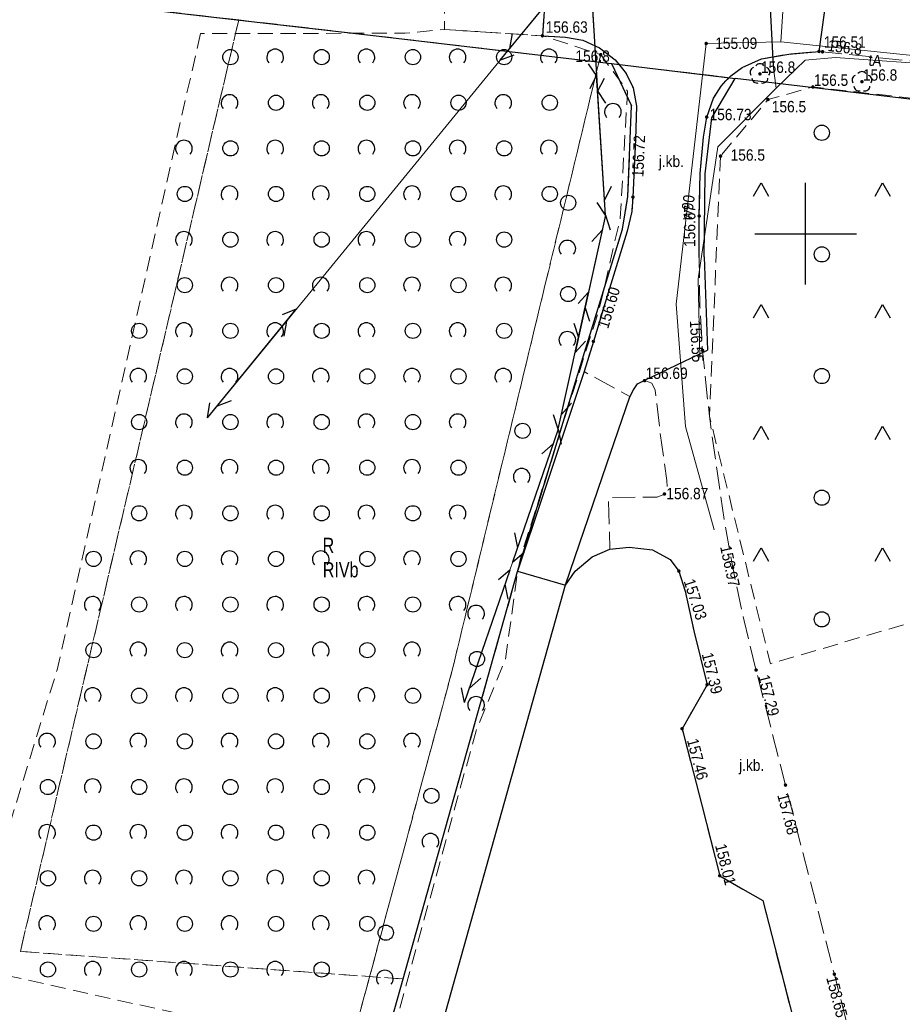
# Model space of a CAD drawing. Header units: metres. Extents: x 5548743 to 5556416, y 5707500 to 5714000.
# Tile 56 of 203: x 5554622 to 5554710, y 5709124 to 5709221. Entities that reach past the tile are written whole.
import ezdxf
from ezdxf.enums import TextEntityAlignment as Align

# ---------------------------------------------------------------- set-up
doc = ezdxf.new("R2010")
doc.units = ezdxf.units.M
doc.header["$MEASUREMENT"] = 0
for name, pattern in [('1.5_0.75', [2.25, 1.5, -0.75]), ('2.25_0.75', [3, 2.25, -0.75]), ('219-1000', [0]), ('sutp_1000', [0])]:
    doc.linetypes.add(name, pattern=pattern)
doc.layers.get('0').update_dxf_attribs({"color": 2, "linetype": 'CONTINUOUS', "lineweight": 5})
for name, color, linetype in [('209-oznaczenie konturu klasyfikacyjnego', 7, 'CONTINUOUS'), ('210-oznaczenie konturu użytku gruntowego', 7, 'CONTINUOUS'), ('217-kontur klasyfikacyjny', 7, 'CONTINUOUS'), ('218-kontur użytku gruntowego', 7, 'CONTINUOUS'), ('219-działka ewidencyjna', 7, 'CONTINUOUS'), ('drzewo liściaste', 7, 'CONTINUOUS'), ('jezdnia', 7, 'CONTINUOUS'), ('jezdnia-Atr17', 7, 'CONTINUOUS'), ('krawężnik', 7, 'CONTINUOUS'), ('obudowa ochronna przewodu', 7, 'CONTINUOUS'), ('pikieta naturalna', 7, 'CONTINUOUS'), ('pikieta naturalna-Atr2', 7, 'CONTINUOUS'), ('pikieta sztuczna', 7, 'CONTINUOUS'), ('pikieta sztuczna-Atr2', 7, 'CONTINUOUS'), ('przewód telekomunikacyjny napowietrzny', 7, 'CONTINUOUS'), ('przewód telekomunikacyjny podziemny', 7, 'CONTINUOUS'), ('przewód telekomunikacyjny podziemny-Atr1', 7, 'CONTINUOUS'), ('przewód wodociągowy', 7, 'CONTINUOUS'), ('przewód wodociągowy-Atr1', 7, 'CONTINUOUS'), ('rzedna', 7, 'CONTINUOUS'), ('rzedna-Atr2', 7, 'CONTINUOUS'), ('teren zalesiony', 7, 'CONTINUOUS'), ('Wstawianie ramki sekcyjnej z opisem', 7, 'CONTINUOUS'), ('zadrzewienie  zakrzewienie', 7, 'CONTINUOUS')]:
    doc.layers.add(name, color=color, linetype=linetype)
doc.styles.get("Standard").update_dxf_attribs({"font": 'Working1250', "width": 0.75})

# ---------------------------------------------------------------- blocks, each defined once
blk = doc.blocks.new('OTZK3')
at = {"color": 0, "linetype": 'Continuous'}
for p, q in [((-0.75, -0.433), (0, 0.866)), ((0, 0.866), (0.75, -0.433))]:
    blk.add_line(p, q, dxfattribs=at)
blk = doc.blocks.new('OTZK1')
at = {"color": 0, "linetype": 'Continuous'}
blk.add_circle((0, 0), 0.75, dxfattribs=at)
blk = doc.blocks.new('PW01')
at = {"linetype": 'Continuous', "lineweight": 13}
h = blk.add_hatch(color=0, dxfattribs=at)
edge = h.paths.add_edge_path()
edge.add_arc((0, 0), 0.18, 0, 360)
blk = doc.blocks.new('OP021')
at = {"linetype": 'Continuous', "lineweight": 13}
h = blk.add_hatch(color=0, dxfattribs=at)
edge = h.paths.add_edge_path()
edge.add_arc((0, 0), 0.1, 0, 360)
at = {"color": 0, "linetype": 'Continuous', "lineweight": -3}
for centre, start, end in [((0, 0.5), 38.316, 141.684), ((-0.476, 0.154), 110.388, 213.756), ((0.476, 0.154), 326.244, 69.612), ((-0.294, -0.404), 182.272, 285.64), ((0.294, -0.404), 254.36, 357.728), ((0.294, -0.404), 254.36, 357.728)]:
    blk.add_arc(centre, 0.5, start, end, dxfattribs=at)
blk = doc.blocks.new('OTZK2')
at = {"color": 0, "linetype": 'Continuous'}
blk.add_arc((0, 0), 0.825, 318.85, 221.162, dxfattribs=at)
blk = doc.blocks.new('SUTP')
at = {"color": 0, "linetype": 'Continuous'}
for p, q in [((0, 0), (1.299, 0.75)), ((0, 0), (13.848, 0)), ((2.799, -0.75), (1.5, 0)), ((11.049, -0.75), (12.348, 0)), ((13.848, 0), (12.549, 0.75))]:
    blk.add_line(p, q, dxfattribs=at)
blk = doc.blocks.new('RAMKA1000K')
at = {"color": 0}
for p, q in [((300, 195), (300, 205)), ((295, 200), (305, 200))]:
    blk.add_line(p, q, dxfattribs=at)

msp = doc.modelspace()

# ---------------------------------------------------------------- linework, layer by layer
at = {"layer": '217-kontur klasyfikacyjny', "color": 3, "linetype": '1.5_0.75', "lineweight": 18, "flags": 128}
for points in [[(5554644.07, 5709221.08), (5554622.54, 5709129.2)], [(5554657.64, 5709219.52), (5554644.07, 5709221.08)], [(5554680.86, 5709216.77), (5554657.64, 5709219.52)], [(5554682.81, 5709212.61), (5554680.86, 5709216.77)], [(5554682.47, 5709203.66), (5554682.81, 5709212.61)], [(5554681.93, 5709200.43), (5554682.47, 5709203.66)], [(5554677.67, 5709186.57), (5554681.93, 5709200.43)], [(5554671.59, 5709166.69), (5554677.67, 5709186.57)], [(5554660.29, 5709126.48), (5554671.59, 5709166.69)], [(5554622.54, 5709129.2), (5554660.29, 5709126.48)]]:
    msp.add_lwpolyline(points, dxfattribs=at)
at = {"layer": '218-kontur użytku gruntowego', "color": 70, "linetype": '1.5_0.75', "lineweight": 18, "flags": 128}
for points in [[(5554644.07, 5709221.08), (5554498.26, 5709237.87)], [(5554498.26, 5709237.87), (5554644.07, 5709221.08)], [(5554644.07, 5709221.08), (5554622.54, 5709129.2)], [(5554622.54, 5709129.2), (5554644.07, 5709221.08)], [(5554657.64, 5709219.52), (5554644.07, 5709221.08)], [(5554644.07, 5709221.08), (5554657.64, 5709219.52)], [(5554680.86, 5709216.77), (5554657.64, 5709219.52)], [(5554657.64, 5709219.52), (5554680.86, 5709216.77)], [(5554682.81, 5709212.61), (5554680.86, 5709216.77)], [(5554693.04, 5709215.32), (5554680.86, 5709216.77)], [(5554680.86, 5709216.77), (5554682.81, 5709212.61)], [(5554680.86, 5709216.77), (5554693.04, 5709215.32)], [(5554857.11, 5709195.87), (5554693.04, 5709215.32)], [(5554693.04, 5709215.32), (5554857.11, 5709195.87)], [(5554682.47, 5709203.66), (5554682.81, 5709212.61)], [(5554682.81, 5709212.61), (5554682.47, 5709203.66)], [(5554681.93, 5709200.43), (5554682.47, 5709203.66)], [(5554682.47, 5709203.66), (5554681.93, 5709200.43)], [(5554677.67, 5709186.57), (5554681.93, 5709200.43)], [(5554681.93, 5709200.43), (5554677.67, 5709186.57)], [(5554671.59, 5709166.69), (5554677.67, 5709186.57)], [(5554677.67, 5709186.57), (5554671.59, 5709166.69)], [(5554660.29, 5709126.48), (5554671.59, 5709166.69)], [(5554671.59, 5709166.69), (5554660.29, 5709126.48)], [(5554622.54, 5709129.2), (5554660.29, 5709126.48)], [(5554660.29, 5709126.48), (5554622.54, 5709129.2)]]:
    msp.add_lwpolyline(points, dxfattribs=at)
at = {"layer": '219-działka ewidencyjna', "color": 94, "linetype": '219-1000', "lineweight": 30, "flags": 128}
for points in [[(5554498.26, 5709237.87), (5554657.64, 5709219.52)], [(5554657.64, 5709219.52), (5554680.86, 5709216.77)], [(5554680.86, 5709216.77), (5554682.81, 5709212.61)], [(5554680.86, 5709216.77), (5554693.04, 5709215.32)], [(5554690.74, 5709211.43), (5554693.04, 5709215.32)], [(5554857.11, 5709195.87), (5554693.04, 5709215.32)], [(5554682.47, 5709203.66), (5554682.81, 5709212.61)], [(5554690.1, 5709205.9), (5554690.74, 5709211.43)], [(5554689.98, 5709197.7), (5554690.1, 5709205.9)], [(5554681.93, 5709200.43), (5554682.47, 5709203.66)], [(5554677.67, 5709186.57), (5554681.93, 5709200.43)], [(5554689.98, 5709197.7), (5554690.33, 5709188.5)], [(5554684.12, 5709185.54), (5554690.33, 5709188.5)], [(5554671.59, 5709166.69), (5554677.67, 5709186.57)], [(5554683.41, 5709185.2), (5554684.12, 5709185.54)], [(5554682.66, 5709183.92), (5554683.01, 5709184.6)], [(5554683.01, 5709184.6), (5554683.41, 5709185.2)], [(5554679.95, 5709176.03), (5554682.66, 5709183.92)], [(5554676.3, 5709165.35), (5554679.95, 5709176.03)], [(5554660.29, 5709126.48), (5554671.59, 5709166.69)], [(5554634.15, 5709015.05), (5554676.3, 5709165.35)], [(5554629.34, 5709016.4), (5554660.29, 5709126.48)]]:
    msp.add_lwpolyline(points, dxfattribs=at)
at = {"layer": 'jezdnia', "color": 252, "linetype": '2.25_0.75', "lineweight": 18, "flags": 128}
for points in [[(5554689.5, 5709201.74), (5554689.6, 5709205.93), (5554689.92, 5709209.52), (5554690.24, 5709211.5), (5554690.9, 5709213.35), (5554691.65, 5709214.54), (5554692.14, 5709215.06), (5554692.63, 5709215.57), (5554693.75, 5709216.4), (5554695.66, 5709217.24), (5554698.33, 5709217.72), (5554701.32, 5709217.98), (5554702.01, 5709223), (5554699.08, 5709223.7), (5554697.15, 5709224.26), (5554695.87, 5709224.83), (5554694.71, 5709225.59), (5554693.76, 5709226.43), (5554687.3, 5709227.24), (5554682.48, 5709227.85), (5554682.14, 5709226.42), (5554681.3, 5709225.1), (5554679.89, 5709224.16), (5554678.49, 5709223.73), (5554676.92, 5709223.67), (5554674.34, 5709223.88), (5554674.03, 5709219.52), (5554676.31, 5709219.39), (5554678.01, 5709219.08), (5554679.66, 5709218.33), (5554681.21, 5709217.14), (5554681.93, 5709216.25), (5554682.29, 5709215.8), (5554682.97, 5709214.39), (5554683.31, 5709212.59), (5554683.21, 5709209.28), (5554682.96, 5709203.61), (5554682.84, 5709202.18), (5554682.4, 5709200.25), (5554680.52, 5709194.16), (5554679.06, 5709189.37), (5554678.14, 5709186.39), (5554682.66, 5709183.95), (5554683.01, 5709184.59), (5554683.41, 5709185.17), (5554684.11, 5709185.5), (5554684.83, 5709185.24), (5554685.15, 5709184.55), (5554685.62, 5709180.58), (5554686.32, 5709175.65), (5554686.33, 5709175.03), (5554686.07, 5709174.32), (5554685.36, 5709174.02), (5554680.55, 5709173.96), (5554680.68, 5709168.89), (5554682.58, 5709169.08), (5554684.88, 5709168.81), (5554686.64, 5709167.87), (5554687.49, 5709166.72), (5554688.13, 5709164.74), (5554688.98, 5709160.82), (5554690.28, 5709155.51), (5554687.81, 5709151.17), (5554689.76, 5709143.61), (5554691.52, 5709136.67), (5554693.79, 5709135.35), (5554695.77, 5709134.21), (5554700.24, 5709116.83), (5554704.74, 5709099.41), (5554708.02, 5709086.83), (5554709.53, 5709081.3), (5554710.9, 5709076.21), (5554711.87, 5709072.31), (5554713.77, 5709062.49), (5554715.27, 5709054.61), (5554713.93, 5709052.38), (5554712.42, 5709049.85), (5554713.61, 5709043.64), (5554715.39, 5709034.17), (5554719.59, 5709032.27), (5554720.77, 5709026.05), (5554720.89, 5709025.05), (5554721.46, 5709019.22), (5554726.45, 5709019.59), (5554725.99, 5709024.43), (5554725.99, 5709024.96), (5554726.1, 5709025.61), (5554726.35, 5709026.21), (5554726.74, 5709026.96), (5554724.59, 5709038.04), (5554723.75, 5709038.71), (5554723.28, 5709039.39), (5554720.17, 5709055.62), (5554716.77, 5709073.41), (5554716.82, 5709074.15), (5554717.35, 5709075.8), (5554714.44, 5709086.2), (5554713.4, 5709087.19), (5554712.93, 5709087.89), (5554711.33, 5709094.03), (5554709.61, 5709100.64), (5554709.74, 5709101.82), (5554710.07, 5709102.93), (5554707.72, 5709112.18), (5554706.63, 5709113.28), (5554706.07, 5709114.38), (5554702.83, 5709126.95), (5554698.01, 5709145.61), (5554695.11, 5709156.96), (5554693.93, 5709161.82), (5554692.8, 5709167.06), (5554692.02, 5709171.5), (5554691.26, 5709176.58), (5554690.51, 5709182), (5554689.83, 5709188.49), (5554689.57, 5709192.86), (5554689.48, 5709197.66)], [(5554664.37, 5709220.14), (5554674.03, 5709219.52), (5554674.34, 5709223.88), (5554664.37, 5709223.95)], [(5554701.32, 5709217.98), (5554716.96, 5709216.34), (5554717.46, 5709221.61), (5554702.01, 5709223)]]:
    msp.add_lwpolyline(points, close=True, dxfattribs=at)
at = {"layer": 'krawężnik', "color": 252, "linetype": 'Continuous', "lineweight": 25, "flags": 128}
for points in [[(5554674.34, 5709223.88), (5554674.03, 5709219.52), (5554676.31, 5709219.39), (5554678.01, 5709219.08), (5554679.66, 5709218.33), (5554681.21, 5709217.14), (5554681.93, 5709216.25), (5554682.29, 5709215.8), (5554682.97, 5709214.39), (5554683.31, 5709212.59), (5554683.21, 5709209.28), (5554682.96, 5709203.61), (5554682.84, 5709202.18), (5554682.4, 5709200.25), (5554680.52, 5709194.16), (5554679.06, 5709189.37), (5554678.14, 5709186.39), (5554674.08, 5709174.16), (5554671.59, 5709166.7), (5554676.3, 5709165.34), (5554677.27, 5709166.71), (5554678.94, 5709168.11), (5554680.68, 5709168.89), (5554682.58, 5709169.08), (5554684.88, 5709168.81), (5554686.64, 5709167.87), (5554687.49, 5709166.72), (5554688.13, 5709164.74), (5554688.98, 5709160.82), (5554690.28, 5709155.51), (5554687.81, 5709151.17), (5554689.76, 5709143.61), (5554691.52, 5709136.67), (5554693.79, 5709135.35), (5554695.77, 5709134.21), (5554700.24, 5709116.83)], [(5554689.48, 5709197.66), (5554689.5, 5709201.74), (5554689.6, 5709205.93), (5554689.92, 5709209.52), (5554690.24, 5709211.5), (5554690.9, 5709213.35), (5554691.65, 5709214.54), (5554692.14, 5709215.06), (5554692.63, 5709215.57), (5554693.75, 5709216.4), (5554695.66, 5709217.24), (5554698.33, 5709217.72), (5554701.32, 5709217.98), (5554702.01, 5709223)]]:
    msp.add_lwpolyline(points, dxfattribs=at)
at = {"layer": 'obudowa ochronna przewodu', "color": 252, "linetype": 'Continuous', "lineweight": 25, "flags": 128}
msp.add_lwpolyline([(5554696.35, 5709225.39), (5554696.78, 5709216.56)], dxfattribs=at)
at = {"layer": 'przewód telekomunikacyjny napowietrzny', "color": 30, "linetype": 'sutp_1000', "lineweight": 18, "flags": 128}
for points in [[(5554678.61, 5709227.83), (5554640.99, 5709181.82)], [(5554678.61, 5709227.83), (5554680.25, 5709201.81)], [(5554680.25, 5709201.81), (5554675.58, 5709180.7)], [(5554675.58, 5709180.7), (5554666.35, 5709153.74)], [(5554666.35, 5709153.74), (5554675.58, 5709180.7)]]:
    msp.add_lwpolyline(points, dxfattribs=at)
at = {"layer": 'przewód telekomunikacyjny podziemny', "color": 30, "linetype": 'Continuous', "lineweight": 18, "flags": 128}
for points in [[(5554697.09, 5709214.36), (5554696.78, 5709216.56), (5554696.35, 5709225.39), (5554694.63, 5709225.72), (5554681.45, 5709227.03), (5554678.61, 5709227.83)], [(5554697.09, 5709214.36), (5554699.95, 5709217.11), (5554702.94, 5709217.38), (5554714.01, 5709216.59)], [(5554689.57, 5709187.8), (5554689.41, 5709195.56), (5554691.35, 5709208.58), (5554697.09, 5709214.36)]]:
    msp.add_lwpolyline(points, dxfattribs=at)
at = {"layer": 'przewód wodociągowy', "color": 5, "linetype": 'Continuous', "lineweight": 18, "flags": 128}
for points in [[(5554697.55, 5709218.93), (5554697.96, 5709224.93), (5554699.02, 5709234.12)], [(5554959.04, 5709190.38), (5554937.03, 5709192.26), (5554904.65, 5709194.53), (5554862.86, 5709200.97), (5554830.73, 5709205.41), (5554781.39, 5709210.41), (5554774.5, 5709211.14), (5554761.18, 5709212.2), (5554723.86, 5709216.19), (5554697.55, 5709218.93), (5554690.19, 5709218.76), (5554687.21, 5709193.04), (5554688.15, 5709180.99), (5554690.96, 5709170.79)]]:
    msp.add_lwpolyline(points, dxfattribs=at)
at = {"layer": 'teren zalesiony', "color": 3, "linetype": '1.5_0.75', "lineweight": 18, "flags": 128}
msp.add_lwpolyline([(5554691.6, 5709207.65), (5554690.51, 5709182), (5554696.52, 5709157.57), (5554711.31, 5709161.91), (5554737.93, 5709169.57), (5554741.32, 5709156.87), (5554776.61, 5709167.89), (5554772.78, 5709181.8), (5554767.49, 5709206.27), (5554725.82, 5709211.37), (5554716.75, 5709212.63), (5554700.71, 5709214.47), (5554696.28, 5709213.23)], close=True, dxfattribs=at)
at = {"layer": 'zadrzewienie  zakrzewienie', "color": 252, "linetype": '1.5_0.75', "lineweight": 18, "flags": 128}
for points in [[(5554640.29, 5709219.73), (5554626.16, 5709156.98), (5554617.17, 5709127.72), (5554654.99, 5709119.33), (5554665.14, 5709156.95), (5554679.78, 5709217.66), (5554674.03, 5709219.52), (5554664.37, 5709220.14), (5554660.49, 5709219.78)], [(5554654.99, 5709119.33), (5554658.54, 5709118.46), (5554667.49, 5709150.97), (5554670.38, 5709157.98), (5554671.59, 5709166.7), (5554671.99, 5709168.44), (5554679.63, 5709192.52), (5554681.71, 5709201.53), (5554682.42, 5709214.05), (5554679.78, 5709217.66), (5554665.14, 5709156.95)]]:
    msp.add_lwpolyline(points, close=True, dxfattribs=at)

# ---------------------------------------------------------------- block references
at = {"layer": 'drzewo liściaste', "color": 3, "linetype": 'Continuous', "lineweight": 18}
for p in [(5554695.49, 5709215.76), (5554705.55, 5709214.99)]:
    msp.add_blockref('OP021', p, dxfattribs=at)
at = {"layer": 'pikieta naturalna', "color": 252, "linetype": 'Continuous', "lineweight": 13}
for p in [(5554679.78, 5709217.66), (5554701.67, 5709217.94), (5554695.49, 5709215.76), (5554700.71, 5709214.47), (5554705.55, 5709214.99), (5554696.28, 5709213.23), (5554691.6, 5709207.65)]:
    msp.add_blockref('PW01', p, dxfattribs=at)
at = {"layer": 'pikieta sztuczna', "color": 252, "linetype": 'Continuous', "lineweight": 13}
for p in [(5554674.03, 5709219.52), (5554701.32, 5709217.98), (5554690.24, 5709211.5), (5554682.96, 5709203.61), (5554689.5, 5709201.74), (5554679.06, 5709189.37), (5554689.83, 5709188.49), (5554684.11, 5709185.5), (5554686.07, 5709174.32), (5554687.49, 5709166.72), (5554692.8, 5709167.06), (5554695.11, 5709156.96), (5554690.28, 5709155.51), (5554687.81, 5709151.17), (5554698.01, 5709145.61), (5554691.52, 5709136.67), (5554702.83, 5709126.95)]:
    msp.add_blockref('PW01', p, dxfattribs=at)
at = {"layer": 'przewód telekomunikacyjny napowietrzny', "color": 30, "linetype": 'Continuous', "lineweight": 18}
for p, rotation in [((5554678.61, 5709227.83), 230.729), ((5554678.61, 5709227.83), 273.606), ((5554680.25, 5709201.81), 93.60600000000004), ((5554680.25, 5709201.81), 257.526), ((5554675.58, 5709180.7), 77.52600000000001), ((5554640.99, 5709181.82), 50.729), ((5554675.58, 5709180.7), 251.101), ((5554666.35, 5709153.74), 71.101)]:
    msp.add_blockref('SUTP', p, dxfattribs=dict(at, rotation=rotation))
at = {"layer": 'rzedna', "color": 5, "linetype": 'Continuous', "lineweight": 18}
msp.add_blockref('PW01', (5554690.19, 5709218.76), dxfattribs=at)
at = {"layer": 'teren zalesiony', "color": 3, "linetype": 'Continuous', "lineweight": 18}
for name, p in [('OTZK1', (5554701.596, 5709209.956)), ('OTZK3', (5554695.596, 5709204.136)), ('OTZK3', (5554707.596, 5709204.136)), ('OTZK1', (5554701.596, 5709197.956)), ('OTZK3', (5554695.596, 5709192.136)), ('OTZK3', (5554707.596, 5709192.136)), ('OTZK1', (5554701.596, 5709185.956)), ('OTZK3', (5554695.596, 5709180.136)), ('OTZK3', (5554707.596, 5709180.136)), ('OTZK1', (5554701.596, 5709173.956)), ('OTZK3', (5554695.596, 5709168.136)), ('OTZK3', (5554707.596, 5709168.136)), ('OTZK1', (5554701.596, 5709161.956))]:
    msp.add_blockref(name, p, dxfattribs=at)
at = {"layer": 'Wstawianie ramki sekcyjnej z opisem', "color": 8, "linetype": 'Continuous', "lineweight": 5}
msp.add_blockref('RAMKA1000K', (5554400, 5709000), dxfattribs=at)
msp.add_blockref('RAMKA1000K', (5554400, 5709000), dxfattribs=at)
msp.add_blockref('RAMKA1000K', (5554400, 5709000), dxfattribs=at)
msp.add_blockref('RAMKA1000K', (5554400, 5709000), dxfattribs=at)
at = {"layer": 'zadrzewienie  zakrzewienie', "color": 3, "linetype": 'Continuous', "lineweight": 18}
for name, p in [('OTZK2', (5554647.669, 5709217.382)), ('OTZK2', (5554656.669, 5709217.382)), ('OTZK2', (5554665.669, 5709217.382)), ('OTZK2', (5554674.669, 5709217.382)), ('OTZK1', (5554643.256, 5709217.416)), ('OTZK1', (5554652.256, 5709217.416)), ('OTZK1', (5554661.256, 5709217.416)), ('OTZK1', (5554670.256, 5709217.416)), ('OTZK2', (5554643.169, 5709212.882)), ('OTZK1', (5554647.756, 5709212.916)), ('OTZK2', (5554652.169, 5709212.882)), ('OTZK1', (5554656.756, 5709212.916)), ('OTZK2', (5554661.169, 5709212.882)), ('OTZK1', (5554665.756, 5709212.916)), ('OTZK2', (5554670.169, 5709212.882)), ('OTZK1', (5554674.756, 5709212.916)), ('OTZK2', (5554680.989, 5709212.012)), ('OTZK2', (5554638.669, 5709208.382)), ('OTZK1', (5554643.256, 5709208.416)), ('OTZK2', (5554647.669, 5709208.382)), ('OTZK1', (5554652.256, 5709208.416)), ('OTZK2', (5554656.669, 5709208.382)), ('OTZK1', (5554661.256, 5709208.416)), ('OTZK2', (5554665.669, 5709208.382)), ('OTZK1', (5554670.256, 5709208.416)), ('OTZK2', (5554674.669, 5709208.382)), ('OTZK1', (5554638.756, 5709203.916)), ('OTZK2', (5554643.169, 5709203.882)), ('OTZK1', (5554647.756, 5709203.916)), ('OTZK2', (5554652.169, 5709203.882)), ('OTZK1', (5554656.756, 5709203.916)), ('OTZK2', (5554661.169, 5709203.882)), ('OTZK1', (5554665.756, 5709203.916)), ('OTZK2', (5554670.169, 5709203.882)), ('OTZK1', (5554674.756, 5709203.916)), ('OTZK1', (5554676.576, 5709203.046)), ('OTZK2', (5554638.669, 5709199.382)), ('OTZK1', (5554643.256, 5709199.416)), ('OTZK2', (5554647.669, 5709199.382)), ('OTZK1', (5554652.256, 5709199.416)), ('OTZK2', (5554656.669, 5709199.382)), ('OTZK1', (5554661.256, 5709199.416)), ('OTZK2', (5554665.669, 5709199.382)), ('OTZK1', (5554670.256, 5709199.416)), ('OTZK2', (5554676.489, 5709198.512)), ('OTZK1', (5554638.756, 5709194.916)), ('OTZK2', (5554643.169, 5709194.882)), ('OTZK1', (5554647.756, 5709194.916)), ('OTZK2', (5554652.169, 5709194.882)), ('OTZK1', (5554656.756, 5709194.916)), ('OTZK2', (5554661.169, 5709194.882)), ('OTZK1', (5554665.756, 5709194.916)), ('OTZK2', (5554670.169, 5709194.882)), ('OTZK1', (5554676.576, 5709194.046)), ('OTZK1', (5554634.256, 5709190.416)), ('OTZK2', (5554638.669, 5709190.382)), ('OTZK1', (5554643.256, 5709190.416)), ('OTZK2', (5554647.669, 5709190.382)), ('OTZK1', (5554652.256, 5709190.416)), ('OTZK2', (5554656.669, 5709190.382)), ('OTZK1', (5554661.256, 5709190.416)), ('OTZK2', (5554665.669, 5709190.382)), ('OTZK1', (5554670.256, 5709190.416)), ('OTZK2', (5554676.489, 5709189.512)), ('OTZK2', (5554634.169, 5709185.882)), ('OTZK1', (5554638.756, 5709185.916)), ('OTZK2', (5554643.169, 5709185.882)), ('OTZK1', (5554647.756, 5709185.916)), ('OTZK2', (5554652.169, 5709185.882)), ('OTZK1', (5554656.756, 5709185.916)), ('OTZK2', (5554661.169, 5709185.882)), ('OTZK1', (5554665.756, 5709185.916)), ('OTZK2', (5554670.169, 5709185.882)), ('OTZK1', (5554634.256, 5709181.416)), ('OTZK2', (5554638.669, 5709181.382)), ('OTZK1', (5554643.256, 5709181.416)), ('OTZK2', (5554647.669, 5709181.382)), ('OTZK1', (5554652.256, 5709181.416)), ('OTZK2', (5554656.669, 5709181.382)), ('OTZK1', (5554661.256, 5709181.416)), ('OTZK2', (5554665.669, 5709181.382)), ('OTZK1', (5554672.076, 5709180.546)), ('OTZK2', (5554634.169, 5709176.882)), ('OTZK1', (5554638.756, 5709176.916)), ('OTZK2', (5554643.169, 5709176.882)), ('OTZK1', (5554647.756, 5709176.916)), ('OTZK2', (5554652.169, 5709176.882)), ('OTZK1', (5554656.756, 5709176.916)), ('OTZK2', (5554661.169, 5709176.882)), ('OTZK1', (5554665.756, 5709176.916)), ('OTZK2', (5554671.989, 5709176.012)), ('OTZK1', (5554634.256, 5709172.416)), ('OTZK2', (5554638.669, 5709172.382)), ('OTZK1', (5554643.256, 5709172.416)), ('OTZK2', (5554647.669, 5709172.382)), ('OTZK1', (5554652.256, 5709172.416)), ('OTZK2', (5554656.669, 5709172.382)), ('OTZK1', (5554661.256, 5709172.416)), ('OTZK2', (5554665.669, 5709172.382)), ('OTZK2', (5554634.169, 5709167.882)), ('OTZK2', (5554643.169, 5709167.882)), ('OTZK2', (5554652.169, 5709167.882)), ('OTZK2', (5554661.169, 5709167.882)), ('OTZK1', (5554629.756, 5709167.916)), ('OTZK1', (5554638.756, 5709167.916)), ('OTZK1', (5554647.756, 5709167.916)), ('OTZK1', (5554656.756, 5709167.916)), ('OTZK1', (5554665.756, 5709167.916)), ('OTZK2', (5554629.669, 5709163.382)), ('OTZK1', (5554634.256, 5709163.416)), ('OTZK2', (5554638.669, 5709163.382)), ('OTZK1', (5554643.256, 5709163.416)), ('OTZK2', (5554647.669, 5709163.382)), ('OTZK1', (5554652.256, 5709163.416)), ('OTZK2', (5554656.669, 5709163.382)), ('OTZK1', (5554661.256, 5709163.416)), ('OTZK2', (5554665.669, 5709163.382)), ('OTZK2', (5554667.489, 5709162.512)), ('OTZK1', (5554629.756, 5709158.916)), ('OTZK2', (5554634.169, 5709158.882)), ('OTZK1', (5554638.756, 5709158.916)), ('OTZK2', (5554643.169, 5709158.882)), ('OTZK1', (5554647.756, 5709158.916)), ('OTZK2', (5554652.169, 5709158.882)), ('OTZK1', (5554656.756, 5709158.916)), ('OTZK2', (5554661.169, 5709158.882)), ('OTZK1', (5554667.576, 5709158.046)), ('OTZK2', (5554629.669, 5709154.382)), ('OTZK1', (5554634.256, 5709154.416)), ('OTZK2', (5554638.669, 5709154.382)), ('OTZK1', (5554643.256, 5709154.416)), ('OTZK2', (5554647.669, 5709154.382)), ('OTZK1', (5554652.256, 5709154.416)), ('OTZK2', (5554656.669, 5709154.382)), ('OTZK1', (5554661.256, 5709154.416)), ('OTZK2', (5554667.489, 5709153.512)), ('OTZK2', (5554625.169, 5709149.882)), ('OTZK1', (5554629.756, 5709149.916)), ('OTZK2', (5554634.169, 5709149.882)), ('OTZK1', (5554638.756, 5709149.916)), ('OTZK2', (5554643.169, 5709149.882)), ('OTZK1', (5554647.756, 5709149.916)), ('OTZK2', (5554652.169, 5709149.882)), ('OTZK1', (5554656.756, 5709149.916)), ('OTZK2', (5554661.169, 5709149.882)), ('OTZK1', (5554625.256, 5709145.416)), ('OTZK2', (5554629.669, 5709145.382)), ('OTZK1', (5554634.256, 5709145.416)), ('OTZK2', (5554638.669, 5709145.382)), ('OTZK1', (5554643.256, 5709145.416)), ('OTZK2', (5554647.669, 5709145.382)), ('OTZK1', (5554652.256, 5709145.416)), ('OTZK2', (5554656.669, 5709145.382)), ('OTZK1', (5554663.076, 5709144.546)), ('OTZK2', (5554625.169, 5709140.882)), ('OTZK1', (5554629.756, 5709140.916)), ('OTZK2', (5554634.169, 5709140.882)), ('OTZK1', (5554638.756, 5709140.916)), ('OTZK2', (5554643.169, 5709140.882)), ('OTZK1', (5554647.756, 5709140.916)), ('OTZK2', (5554652.169, 5709140.882)), ('OTZK1', (5554656.756, 5709140.916)), ('OTZK2', (5554662.989, 5709140.012)), ('OTZK1', (5554625.256, 5709136.416)), ('OTZK2', (5554629.669, 5709136.382)), ('OTZK1', (5554634.256, 5709136.416)), ('OTZK2', (5554638.669, 5709136.382)), ('OTZK1', (5554643.256, 5709136.416)), ('OTZK2', (5554647.669, 5709136.382)), ('OTZK1', (5554652.256, 5709136.416)), ('OTZK2', (5554656.669, 5709136.382)), ('OTZK2', (5554625.169, 5709131.882)), ('OTZK2', (5554634.169, 5709131.882)), ('OTZK2', (5554643.169, 5709131.882)), ('OTZK2', (5554652.169, 5709131.882)), ('OTZK1', (5554629.756, 5709131.916)), ('OTZK1', (5554638.756, 5709131.916)), ('OTZK1', (5554647.756, 5709131.916)), ('OTZK1', (5554656.756, 5709131.916)), ('OTZK1', (5554658.576, 5709131.046)), ('OTZK1', (5554625.256, 5709127.416)), ('OTZK2', (5554629.669, 5709127.382)), ('OTZK1', (5554634.256, 5709127.416)), ('OTZK2', (5554638.669, 5709127.382)), ('OTZK1', (5554643.256, 5709127.416)), ('OTZK2', (5554647.669, 5709127.382)), ('OTZK1', (5554652.256, 5709127.416)), ('OTZK2', (5554658.489, 5709126.512))]:
    msp.add_blockref(name, p, dxfattribs=at)

# ---------------------------------------------------------------- texts
at = {"layer": '209-oznaczenie konturu klasyfikacyjnego', "color": 70, "linetype": 'Continuous', "lineweight": 18, "width": 0.79}
msp.add_text('RIVb', height=1.5, dxfattribs=at).set_placement((5554652.37, 5709167.6), align=Align.TOP_LEFT)
at = {"layer": '210-oznaczenie konturu użytku gruntowego', "color": 70, "linetype": 'Continuous', "lineweight": 18, "width": 0.79}
msp.add_text('R', height=1.5, dxfattribs=at).set_placement((5554652.35, 5709168.5))
at = {"layer": 'jezdnia-Atr17', "color": 252, "width": 0.9}
for p in [(5554685.51, 5709206.57), (5554693.43, 5709147.01)]:
    msp.add_text('j.kb.', height=1.125, dxfattribs=at).set_placement(p)
at = {"layer": 'pikieta naturalna-Atr2', "color": 252, "width": 0.9}
msp.add_text('156.8', height=1.125, rotation=-7.287, dxfattribs=at).set_placement((5554702.19, 5709218.59), align=Align.MIDDLE_LEFT)
for s, p in [('156.8', (5554677.29, 5709216.95)), ('156.8', (5554695.59, 5709215.86)), ('156.5', (5554700.81, 5709214.58)), ('156.8', (5554705.65, 5709215.09))]:
    msp.add_text(s, height=1.125, dxfattribs=at).set_placement(p)
for p in [(5554696.66, 5709212.53), (5554692.6, 5709207.76)]:
    msp.add_text('156.5', height=1.125, dxfattribs=at).set_placement(p, align=Align.MIDDLE_LEFT)
at = {"layer": 'pikieta sztuczna-Atr2', "color": 252, "width": 0.9}
for s, p in [('156.63', (5554674.36, 5709219.82)), ('156.51', (5554701.79, 5709218.34)), ('156.73', (5554690.52, 5709211.19)), ('156.69', (5554684.22, 5709185.67)), ('156.87', (5554686.26, 5709173.8))]:
    msp.add_text(s, height=1.125, dxfattribs=at).set_placement(p)
for s, rotation, p in [('156.72', 87.475, (5554683.99, 5709205.55)), ('156.67', 89.719, (5554689.11, 5709198.69)), ('156.60', 73.049, (5554680.51, 5709190.56)), ('156.55', 273.405, (5554688.57, 5709191.42)), ('156.97', 282.169, (5554691.55, 5709169.11)), ('157.03', 287.912, (5554687.95, 5709165.73)), ('157.39', 283.756, (5554689.74, 5709158.52)), ('157.29', 284.333, (5554695.31, 5709156.33)), ('157.46', 284.463, (5554688.28, 5709150.03)), ('157.68', 284.483, (5554697.19, 5709144.62)), ('158.01', 284.23, (5554691.05, 5709139.65)), ('158.65', 284.483, (5554702.02, 5709126.59))]:
    msp.add_text(s, height=1.125, rotation=rotation, dxfattribs=at).set_placement(p)
at = {"layer": 'przewód telekomunikacyjny podziemny-Atr1', "color": 30, "width": 0.9}
msp.add_text('tA', height=1.125, rotation=354.623, dxfattribs=at).set_placement((5554706.22, 5709217.14), align=Align.MIDDLE_LEFT)
at = {"layer": 'przewód wodociągowy-Atr1', "color": 5, "width": 0.9}
msp.add_text('w90', height=1.125, rotation=82.073, dxfattribs=at).set_placement((5554688.18, 5709201.36), align=Align.MIDDLE_LEFT)
at = {"layer": 'rzedna-Atr2', "color": 5, "width": 0.9}
msp.add_text('155.09', height=1.125, rotation=0.077, dxfattribs=at).set_placement((5554691.08, 5709218.78), align=Align.MIDDLE_LEFT)

doc.saveas('drawing.dxf')
